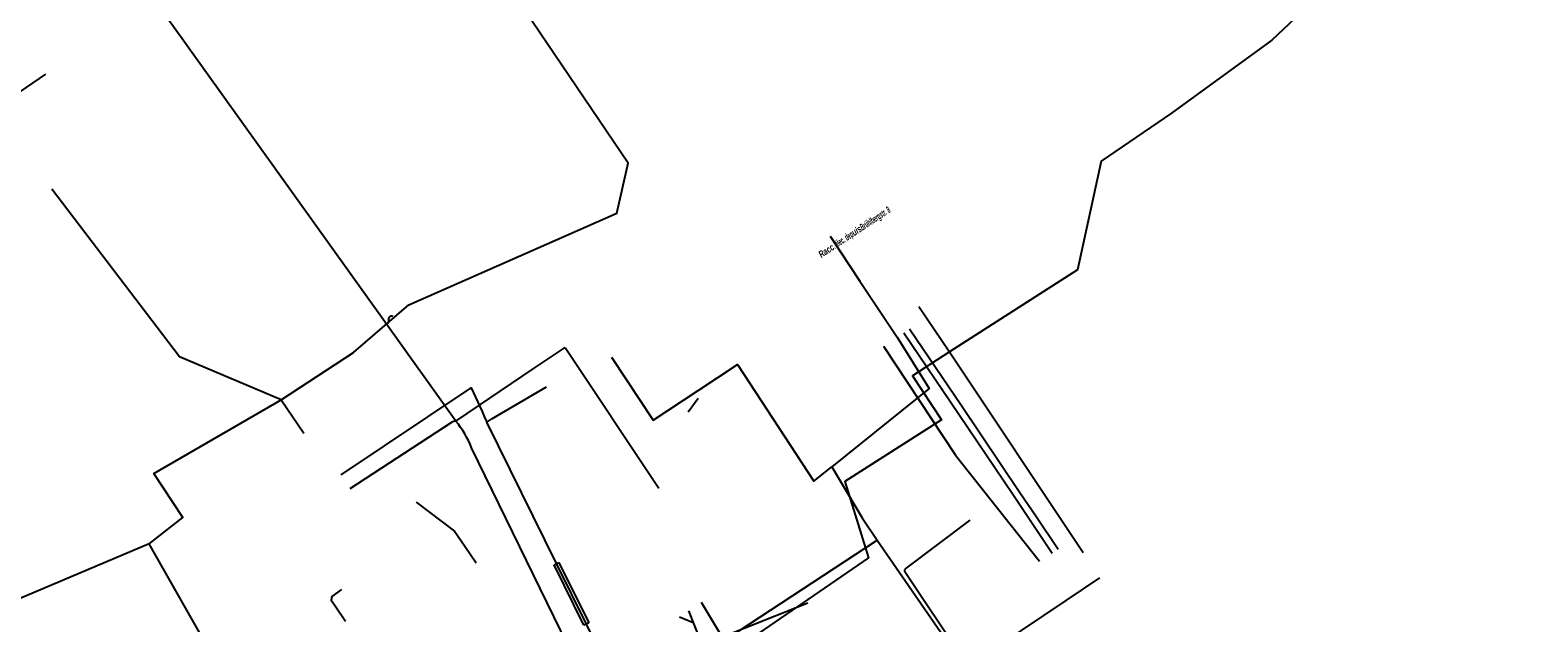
# Model space of a CAD drawing. Header units: metres. Extents: x 2695563 to 2696938, y 1260544 to 1262032.
# Tile 141 of 256: x 2695819 to 2695931, y 1261408 to 1261452. Entities that reach past the tile are written whole.
import ezdxf

# ---------------------------------------------------------------- set-up
doc = ezdxf.new("R2010")
doc.units = ezdxf.units.M
doc.header["$LTSCALE"] = 100
doc.linetypes.add('AUSGEZOGEN', pattern=[0])
doc.linetypes.add('VERDECKT2_S2', pattern=[0.18, 0.1, -0.08])
for name, color, linetype in [('Eau portable_Cadastre des conduites_Conduite', 171, 'AUSGEZOGEN'), ('Eau potable_Cadastre des conduites_Tube de protection', 171, 'AUSGEZOGEN'), ('EU_Cadastre des conduites', 24, 'AUSGEZOGEN'), ('Gaz_Cadastre des conduites_Conduite', 32, 'AUSGEZOGEN'), ('Réseau électrique_Cadastre des conduite_Texte libre_Texte', 1, 'AUSGEZOGEN'), ('Réseau électrique_Cadastre des conduite_Tronçon de tracé', 1, 'AUSGEZOGEN'), ('TV_Cadastre des conduites_CONDUITE', 92, 'AUSGEZOGEN'), ('Télécommunications_SW_Cadastre des conduites_Bord du tracé', 94, 'AUSGEZOGEN')]:
    doc.layers.add(name, color=color, linetype=linetype)
doc.styles.add('ARIALNARROW', font='ARIALN.TTF')

# ---------------------------------------------------------------- blocks, each defined once
blk = doc.blocks.new('COMPLEXOBJECT_2315')
at = {"layer": 'Réseau électrique_Cadastre des conduite_Tronçon de tracé', "color": 1, "linetype": 'AUSGEZOGEN', "transparency": 33554687}
blk.add_line((5841.95, 11418.54), (5849.49, 11423.46), dxfattribs=at)
blk.add_arc((5849.73, 11423.11), 0.419, 80.2522, 124.8445, dxfattribs=at)
blk = doc.blocks.new('COMPLEXOBJECT_2316')
at = {"layer": 'Réseau électrique_Cadastre des conduite_Tronçon de tracé', "color": 1, "linetype": 'AUSGEZOGEN', "transparency": 33554687}
for centre, radius, start, end in [((5844.67, 11430.97), 0.16, 200.211, 9.6983), ((5845.02, 11431.11), 0.221, 66.0696, 210.8436)]:
    blk.add_arc(centre, radius, start, end, dxfattribs=at)
blk = doc.blocks.new('COMPLEXOBJECT_2368')
at = {"layer": 'Réseau électrique_Cadastre des conduite_Tronçon de tracé', "color": 1, "linetype": 'AUSGEZOGEN', "transparency": 33554687}
for p, q in [((5883.18, 11412.57), (5887.98, 11416.19)), ((5899.85, 11387.22), (5883.14, 11412.35))]:
    blk.add_line(p, q, dxfattribs=at)
blk.add_arc((5883.3, 11412.43), 0.185, 132.2902, 207.9566, dxfattribs=at)
blk = doc.blocks.new('COMPLEXOBJECT_2375')
at = {"layer": 'Réseau électrique_Cadastre des conduite_Tronçon de tracé', "color": 1, "linetype": 'AUSGEZOGEN', "transparency": 33554687}
blk.add_line((5858.1, 11406.9), (5850.95, 11421.56), dxfattribs=at)
blk.add_arc((5843.84, 11418.69), 7.68, 21.9605, 39.0267, dxfattribs=at)

msp = doc.modelspace()

# ---------------------------------------------------------------- linework, layer by layer
at = {"layer": 'Eau portable_Cadastre des conduites_Conduite', "color": 7, "linetype": 'AUSGEZOGEN', "transparency": 33554687}
for points in [[(2695884.02, 1261429.9), (2695888.1, 1261423.85), (2695892.11, 1261417.91), (2695893.25, 1261416.21), (2695895.05, 1261413.55)], [(2695842.26, 1261419.36), (2695851.9, 1261425.82), (2695852.71, 1261424.06), (2695852.87, 1261423.69), (2695853.06, 1261423.28)], [(2695853.06, 1261423.28), (2695853.45, 1261423.51), (2695857.51, 1261425.89)], [(2695862.12, 1261404.9), (2695862.03, 1261405.07), (2695860.46, 1261408.27), (2695858.24, 1261412.77), (2695853.06, 1261423.28)]]:
    msp.add_lwpolyline(points, dxfattribs=at)
at = {"layer": 'Eau potable_Cadastre des conduites_Tube de protection', "color": 7, "linetype": 'VERDECKT2_S2', "transparency": 33554687}
msp.add_lwpolyline([(2695858.06, 1261412.68), (2695858.42, 1261412.85), (2695860.64, 1261408.36), (2695860.28, 1261408.18), (2695858.06, 1261412.68)], close=True, dxfattribs=at)
at = {"layer": 'EU_Cadastre des conduites', "color": 24, "linetype": 'AUSGEZOGEN', "transparency": 33554687}
for p, q in [((2695882.53, 1261428.91), (2695887.86, 1261420.81)), ((2695868.75, 1261425.02), (2695868.01, 1261424)), ((2695887.86, 1261420.81), (2695894.09, 1261412.94)), ((2695851.43, 1261414.06), (2695852.27, 1261412.82)), ((2695841.75, 1261409.71), (2695842.58, 1261408.49)), ((2695867.38, 1261408.82), (2695868.38, 1261408.38)), ((2695876.89, 1261409.82), (2695867.44, 1261406.06))]:
    msp.add_line(p, q, dxfattribs=at)
for points in [[(2695847.81, 1261417.32), (2695850.67, 1261415.17), (2695851.43, 1261414.06)], [(2695842.29, 1261410.83), (2695841.55, 1261410.32), (2695841.5, 1261410.06), (2695841.75, 1261409.71)], [(2695868.03, 1261409.26), (2695868.97, 1261406.88), (2695868.89, 1261406.64)]]:
    msp.add_lwpolyline(points, dxfattribs=at)
at = {"layer": 'Gaz_Cadastre des conduites_Conduite', "color": 32, "linetype": 'AUSGEZOGEN', "transparency": 33554687}
msp.add_lwpolyline([(2695884.46, 1261430.19), (2695888.3, 1261424.5), (2695892.64, 1261418.05), (2695893.87, 1261416.23), (2695895.48, 1261413.84)], dxfattribs=at)
at = {"layer": 'Réseau électrique_Cadastre des conduite_Tronçon de tracé', "color": 1, "linetype": 'AUSGEZOGEN', "transparency": 33554687}
for p, q in [((2695845.49, 1261430.72), (2695823.44, 1261461.59)), ((2695850.77, 1261423.34), (2695845.49, 1261430.72)), ((2695856.59, 1261427.28), (2695858.88, 1261428.81)), ((2695858.88, 1261428.81), (2695865.84, 1261418.36)), ((2695850.77, 1261423.34), (2695856.59, 1261427.28))]:
    msp.add_line(p, q, dxfattribs=at)
at = {"layer": 'TV_Cadastre des conduites_CONDUITE', "color": 92, "linetype": 'AUSGEZOGEN', "transparency": 33554687}
for p, q in [((2695885.13, 1261431.86), (2695887.41, 1261428.48)), ((2695887.41, 1261428.48), (2695897.34, 1261413.6)), ((2695837.79, 1261424.92), (2695839.49, 1261422.44)), ((2695836.93, 1261398.5), (2695827.99, 1261414.24)), ((2695868.98, 1261409.9), (2695871.21, 1261406.18))]:
    msp.add_line(p, q, dxfattribs=at)
for points in [[(2695938.24, 1261480.99), (2695924.68, 1261464.23), (2695911.34, 1261451.63), (2695903.9, 1261446.22)], [(2695837.79, 1261424.92), (2695843.17, 1261428.43), (2695847.27, 1261431.99), (2695862.73, 1261438.79), (2695863.55, 1261442.51), (2695847.17, 1261466.74)], [(2695903.9, 1261446.22), (2695898.68, 1261442.65), (2695896.92, 1261434.57), (2695887.41, 1261428.48)], [(2695837.79, 1261424.92), (2695830.25, 1261428.12), (2695820.78, 1261440.57)], [(2695887.41, 1261428.48), (2695884.66, 1261426.72), (2695886.83, 1261423.44), (2695879.64, 1261418.85), (2695881.4, 1261413.19), (2695871.21, 1261406.18)], [(2695827.99, 1261414.24), (2695830.5, 1261416.18), (2695828.35, 1261419.45), (2695837.79, 1261424.92)], [(2695827.99, 1261414.24), (2695814.92, 1261408.7), (2695814.11, 1261409.74), (2695810.82, 1261414.51)]]:
    msp.add_lwpolyline(points, dxfattribs=at)
at = {"layer": 'Télécommunications_SW_Cadastre des conduites_Bord du tracé', "color": 94, "linetype": 'AUSGEZOGEN', "transparency": 33554687}
for points in [[(2695812.07, 1261443.56), (2695813.75, 1261444.58), (2695817.04, 1261446.85), (2695820.33, 1261449.12)], [(2695878.56, 1261437.08), (2695880.77, 1261433.74), (2695883.53, 1261429.57), (2695885.91, 1261425.76), (2695878.68, 1261419.95)], [(2695862.33, 1261428.09), (2695865.42, 1261423.42), (2695868.76, 1261425.62), (2695871.68, 1261427.55), (2695877.35, 1261418.89), (2695878.68, 1261419.95)], [(2695878.68, 1261419.95), (2695880.94, 1261416.16), (2695882.05, 1261414.5)], [(2695860.57, 1261402.41), (2695864.7, 1261403.11), (2695882.05, 1261414.5)], [(2695882.05, 1261414.5), (2695888.62, 1261404.98), (2695892.77, 1261407.79), (2695896.09, 1261410.02), (2695898.58, 1261411.7)]]:
    msp.add_lwpolyline(points, dxfattribs=at)

# ---------------------------------------------------------------- block references
at = {"layer": 'Réseau électrique_Cadastre des conduite_Tronçon de tracé', "color": 1, "linetype": 'AUSGEZOGEN', "lineweight": -3, "transparency": 33554687}
for name in ['COMPLEXOBJECT_2316', 'COMPLEXOBJECT_2315', 'COMPLEXOBJECT_2375', 'COMPLEXOBJECT_2368']:
    msp.add_blockref(name, (2690000.97, 1249999.81), dxfattribs=at)

# ---------------------------------------------------------------- texts
at = {"layer": 'Réseau électrique_Cadastre des conduite_Texte libre_Texte', "color": 1, "transparency": 33554687, "insert": (2695877.99, 1261435.33), "char_height": 0.5075, "width": 12, "attachment_point": 7, "rotation": 33.5232, "style": 'ARIALNARROW'}
msp.add_mtext('\\A1;{\\fArial Narrow|b1|i1|c0|p34;\\W0.7;Racc\\W0.49;. élec. dep\\W0.7;uis\\W0.49;Brühlbergstr. 8}', dxfattribs=at)

doc.saveas('drawing.dxf')
